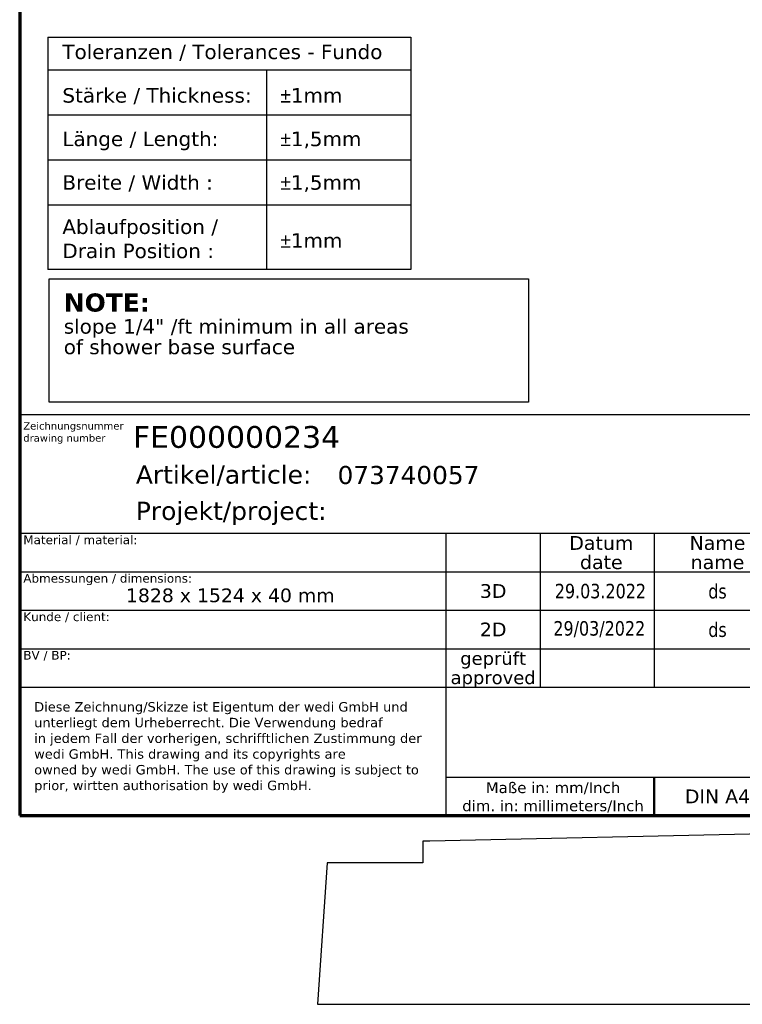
# Model space of a CAD drawing. Header units: millimetres. Extents: x -13710 to 13710, y -300 to 4365.
# Tile 2 of 16: x 300 to 1793, y -300 to 1735. Entities that reach past the tile are written whole.
import ezdxf
from ezdxf.enums import TextEntityAlignment as Align

# ---------------------------------------------------------------- set-up
doc = ezdxf.new("R2010")
doc.units = ezdxf.units.MM
doc.header["$LTSCALE"] = 15
doc.layers.get('0').update_dxf_attribs({"lineweight": 25})
for name, color, linetype, lineweight in [('AM_BOR', 7, 'Continuous', 25), ('Rahmen (ISO)', 7, 'Continuous', 70), ('Skizziergeometrie (ISO)', 7, 'Continuous', 25), ('Symbol (ISO)', 7, 'Continuous', 25), ('Titel (ISO)', 7, 'Continuous', 50)]:
    doc.layers.add(name, color=color, linetype=linetype, lineweight=lineweight)
doc.styles.add('Notiztext 3.5', font='verdana.ttf')
doc.styles.add('Pfeiltext', font='verdana.ttf')
doc.styles.get("Standard").update_dxf_attribs({"font": 'verdana.ttf'})
doc.styles.add('Textstil26', font='verdana.ttf')
doc.styles.add('Textstil27', font='verdana.ttf')
doc.styles.add('Textstil28', font='verdana.ttf')
doc.styles.add('Textstil30', font='verdana.ttf')
doc.styles.add('Textstil32', font='verdana.ttf', dxfattribs={"width": 0.8})
doc.styles.add('Textstil69', font='verdana.ttf')
doc.styles.add('Textstil76', font='verdana.ttf')
doc.styles.add('Textstil77', font='verdana.ttf')

# ---------------------------------------------------------------- blocks, each defined once
blk = doc.blocks.new('Ränder wedi_Zeichnungsrahmen')
at = {"layer": 'Rahmen (ISO)'}
for p, q in [((20, 291), (20, 6)), ((20, 6), (204, 6))]:
    blk.add_line(p, q, dxfattribs=at)
blk = doc.blocks.new('Schriftfelder wedi Standard - Inch_Zoll ohne Toleranz')
at = {"layer": 'AM_BOR', "color": 7}
for p, q in [((-4.84, 54), (-188.84, 54)), ((-188.84, 54), (-188.84, -1.25)), ((-188.84, 37.65), (-4.84, 37.65)), ((-130.14, 37.65), (-130.14, 18.45)), ((-117.14, 37.65), (-117.14, 16.45)), ((-101.44, 37.65), (-101.44, 16.45)), ((-188.84, 32.35), (-130.14, 32.35)), ((-188.84, 27.05), (-130.14, 27.05)), ((-188.84, 21.75), (-130.14, 21.75)), ((-130.14, 18.45), (-130.14, -1.25)), ((-188.84, 16.45), (-130.14, 16.45)), ((-130.14, 4.05), (-4.84, 4.05)), ((-188.84, -1.25), (-4.84, -1.25))]:
    blk.add_line(p, q, dxfattribs=at)
at = {"layer": 'AM_BOR'}
for p, q in [((-130.14, 32.35), (-84.04, 32.35)), ((-130.14, 27.05), (-84.04, 27.05)), ((-130.14, 21.75), (-84.04, 21.75)), ((-130.14, 16.45), (-84.04, 16.45))]:
    blk.add_line(p, q, dxfattribs=at)
at = {"layer": 'Titel (ISO)'}
blk.add_line((-101.44, 4.05), (-101.44, -1.25), dxfattribs=at)
at = {"layer": 'AM_BOR', "color": 7}
for s, p in [('Artikel/article:', (-172.84, 44.5)), ('Projekt/project:', (-172.84, 39.5))]:
    blk.add_text(s, height=2.5, dxfattribs=at).set_placement(p)
for s, height, style, p in [('Datum', 1.9, 'Textstil27', (-108.74, 36.32)), ('Name', 1.9, 'Textstil27', (-92.74, 36.32)), ('date', 1.9, 'Textstil27', (-108.74, 33.67)), ('name', 1.9, 'Textstil27', (-92.74, 33.67)), ('3D', 1.9, 'Textstil27', (-123.64, 29.7)), ('2D', 1.9, 'Textstil27', (-123.64, 24.4)), ('geprüft', 1.8, 'Textstil28', (-123.64, 20.42)), ('approved', 1.8, 'Textstil28', (-123.64, 17.77)), ('DIN A4', 1.9, 'Textstil27', (-92.74, 1.4))]:
    blk.add_text(s, height=height, dxfattribs=dict(at, style=style)).set_placement(p, align=Align.MIDDLE_CENTER)
at = {"layer": 'AM_BOR', "color": 7, "insert": (-115.39, 1.26), "char_height": 1.5, "width": 25.8686, "attachment_point": 5}
blk.add_mtext('\\fVerdana|b0|i0;\\H1.5000;Maße in: mm/Inch\\P\\fVerdana|b0|i0;\\H1.5000;dim. in: millimeters/Inch', dxfattribs=at)
at = {"layer": 'AM_BOR', "color": 7}
for tag, p, height, style in [('Zeichnungsnummer_001', (-173.24, 49.43), 3, 'Textstil30'), ('Artikelnummer_001', (-145.06, 44.44), 2.49, 'Textstil69')]:
    blk.add_attdef(tag, p, '', height=height, dxfattribs=dict(at, style=style))
blk.add_attdef('TITEL_001', (-74.65, 45.9), '', height=2.5, dxfattribs=at)
at = {"layer": 'AM_BOR', "color": 7, "style": 'Textstil69'}
blk.add_attdef('PROJEKT', text='', height=2.49, dxfattribs=at).set_placement((-144.84, 41.98), align=Align.TOP_LEFT)
at = {"layer": 'AM_BOR', "color": 7, "style": 'Textstil32', "width": 0.8}
for tag, p in [('ERSTELLUNGSDATUM_001', (-115.15, 28.7)), ('KONSTRUKTEUR_001', (-94.01, 28.67)), ('ERSTELLUNGSDATUM_001', (-115.35, 23.55)), ('KONSTRUKTEUR_001', (-94.01, 23.37))]:
    blk.add_attdef(tag, p, '', height=2, dxfattribs=at)
for tag, p in [('KONTROLLDATUM', (-108.74, 19.1)), ('KONTROLLIERT_VON', (-92.74, 19.1))]:
    blk.add_attdef(tag, text='', height=2, dxfattribs=at).set_placement(p, align=Align.MIDDLE_CENTER)
at = {"layer": 'Titel (ISO)', "color": 179, "true_color": 0x262659, "insert": (-188.34, 52.95), "char_height": 1, "attachment_point": 1, "line_spacing_factor": 0.999579, "style": 'Pfeiltext'}
blk.add_mtext('\\fVerdana|b0|i0;\\H1.0000;Zeichnungsnummer\\Pdrawing number', dxfattribs=at)
at = {"layer": 'Titel (ISO)', "style": 'Notiztext 3.5'}
for s, insert, char_height, attachment_point in [('\\fVerdana|b0|i0;\\H1.2000;Material / material:', (-188.34, 37.35), 1.2, 1), ('\\fVerdana|b0|i0;\\H1.2000;Abmessungen / dimensions:', (-188.34, 32.05), 1.2, 1), ('\\fVerdana|b0|i0;\\H1.8900;1828 x 1524 x 40 mm', (-159.84, 30.05), 1.89, 2), ('\\fVerdana|b0|i0;\\H1.2000;Kunde / client:', (-188.34, 26.75), 1.2, 1), ('\\fVerdana|b0|i0;\\H1.2000;BV / BP:', (-188.34, 21.45), 1.2, 1)]:
    blk.add_mtext(s, dxfattribs=dict(at, insert=insert, char_height=char_height, attachment_point=attachment_point))
at = {"layer": 'Titel (ISO)', "color": 179, "true_color": 0x262659, "insert": (-186.84, 14.39), "char_height": 1.3, "width": 54.3294, "attachment_point": 1, "line_spacing_factor": 0.999579, "style": 'Pfeiltext'}
blk.add_mtext('\\fVerdana|b0|i0;\\H1.3000;Diese Zeichnung/Skizze ist Eigentum der wedi GmbH und unterliegt dem Urheberrecht. Die Verwendung bedraf \\P\\fVerdana|b0|i0;\\H1.3000;in jedem Fall der vorherigen, schrifftlichen Zustimmung der wedi GmbH. This drawing and its copyrights are \\P\\fVerdana|b0|i0;\\H1.3000;owned by wedi GmbH. The use of this drawing is subject to prior, wirtten authorisation by wedi GmbH.', dxfattribs=at)
at = {"layer": 'Titel (ISO)', "color": 7, "style": 'Pfeiltext'}
blk.add_attdef('BESCHREIBUNG_001', (-70.66, 40.38), '', height=2, dxfattribs=at)
at = {"layer": 'Titel (ISO)', "style": 'Textstil76'}
for tag, p in [('MATERIAL', (-159.84, 35.35)), ('FIRMA', (-159.84, 24.75)), ('Bauvorhaben', (-159.84, 19.45))]:
    blk.add_attdef(tag, text='', height=1.89, dxfattribs=at).set_placement(p, align=Align.TOP_CENTER)
at = {"layer": 'Titel (ISO)'}
for tag, p, height, style in [('Anfänglicher_Ansichtsmaßstab_001', (-64.5, 33.84), 2.5, 'Textstil26'), ('REVISIONSNUMMER_001', (-74.88, -0.54), 1.79, 'Textstil77'), ('STATUS_001', (-52.63, -0.63), 1.79, 'Textstil77')]:
    blk.add_attdef(tag, p, '', height=height, dxfattribs=dict(at, style=style))
at = {"layer": 'Titel (ISO)', "style": 'Textstil26'}
blk.add_attdef('<MASSE3;>', text='', height=2.5, dxfattribs=at).set_placement((-26.84, 36.35), align=Align.TOP_LEFT)
blk = doc.blocks.new('Gefälle_Hinweis_USA')
at = {"layer": 'Skizziergeometrie (ISO)'}
for p, q in [((-33, 8.5), (33, 8.5)), ((-33, -8.5), (-33, 8.5)), ((33, 8.5), (33, -8.5)), ((33, -8.5), (-33, -8.5))]:
    blk.add_line(p, q, dxfattribs=at)
at = {"layer": 'Symbol (ISO)', "color": 179, "true_color": 0x262659, "insert": (-31, 6.5), "char_height": 2, "attachment_point": 1, "line_spacing_factor": 0.849368, "style": 'Pfeiltext'}
blk.add_mtext('{\\fVerdana|b1|i0|c0|p34;\\H1.25x;NOTE:\\P\\fVerdana|b0|i0|c0|p34;\\H0.8x;slope 1/4" /ft minimum in all areas\\H1.31978x; \\H0.7577x;\\Pof shower base surface\\H1.16945x; \\H0.8551x;\\P \\H1.13765x; }', dxfattribs=at)
blk = doc.blocks.new('Kundentoleranzen Fundo')
at = {"layer": 'Skizziergeometrie (ISO)'}
for p, q in [((-25, 16), (25, 16)), ((-25, 16), (-25, -16)), ((25, 16), (25, -16)), ((-25, 11.5), (25, 11.5)), ((5.1, 11.5), (5.1, -16)), ((-25, 5.3), (25, 5.3)), ((-25, -0.9), (25, -0.9)), ((-25, -7.1), (25, -7.1)), ((25, -16), (-25, -16))]:
    blk.add_line(p, q, dxfattribs=at)
at = {"layer": 'Symbol (ISO)', "color": 7, "char_height": 2, "attachment_point": 1, "style": 'Pfeiltext'}
for s, insert in [('\\fVerdana|b0|i0;Toleranzen / Tolerances - Fundo', (-23, 15)), ('\\fVerdana|b0|i0;Stärke / Thickness:', (-23, 9)), ('\\fAIGDT|b0|i0;\\H2.0000;`\\fVerdana|b0|i0;\\H2.0000;1mm', (7, 9)), ('\\fVerdana|b0|i0;Länge / Length:', (-23, 3)), ('\\fAIGDT|b0|i0;\\H2.0000;`\\fVerdana|b0|i0;\\H2.0000;1,5mm', (7, 3)), ('\\fAIGDT|b0|i0;\\H2.0000;`\\fVerdana|b0|i0;\\H2.0000;1,5mm', (7, -3)), ('\\fVerdana|b0|i0;Breite / Width :', (-23, -3)), ('\\fAIGDT|b0|i0;\\H2.0000;`\\fVerdana|b0|i0;\\H2.0000;1mm', (7, -11))]:
    blk.add_mtext(s, dxfattribs=dict(at, insert=insert))
at = {"layer": 'Symbol (ISO)', "color": 7, "insert": (-23, -9.1), "char_height": 2, "attachment_point": 1, "line_spacing_factor": 0.999579, "style": 'Pfeiltext'}
blk.add_mtext('\\fVerdana|b0|i0;Ablaufposition / \\P\\fVerdana|b0|i0;Drain Position :', dxfattribs=at)

msp = doc.modelspace()

# ---------------------------------------------------------------- linework, layer by layer
for p, q in [((13519.3, 300), (1147.3, 37.5)), ((1132.5, 37.5), (1132.5, -7.5)), ((1147.3, 37.5), (1132.5, 37.5)), ((935.45, -7.5), (915, -300)), ((1132.5, -7.5), (935.45, -7.5)), ((915, -300), (13710, -300))]:
    msp.add_line(p, q)

# ---------------------------------------------------------------- block references
at = {"xscale": 15, "yscale": 15, "zscale": 15}
for name, p in [('Ränder wedi_Zeichnungsrahmen', (0, 0)), ('Kundentoleranzen Fundo', (733.15, 1458.86)), ('Gefälle_Hinweis_USA', (856.03, 1071.92))]:
    msp.add_blockref(name, p, dxfattribs=at)
ref = msp.add_blockref('Schriftfelder wedi Standard - Inch_Zoll ohne Toleranz', (3132.53, 108.82), dxfattribs=dict(xscale=15, yscale=15, zscale=15))
ref.add_attrib('KONSTRUKTEUR_001', 'ds', (1722.42, 459.39), dxfattribs={"layer": 'AM_BOR', "color": 7, "height": 30, "style": 'Textstil32', "width": 0.8})
ref.add_attrib('ERSTELLUNGSDATUM_001', '29.03.2022', (1405.32, 539.25), dxfattribs={"layer": 'AM_BOR', "color": 7, "height": 30, "style": 'Textstil32', "width": 0.8})
ref.add_attrib('KONSTRUKTEUR_001', 'ds', (1722.42, 538.89), dxfattribs={"layer": 'AM_BOR', "color": 7, "height": 30, "style": 'Textstil32', "width": 0.8})
ref.add_attrib('ERSTELLUNGSDATUM_001', '29/03/2022', (1402.34, 462.14), dxfattribs={"layer": 'AM_BOR', "color": 7, "height": 30, "style": 'Textstil32', "width": 0.8})
ref.add_attrib('Zeichnungsnummer_001', 'FE000000234', (533.96, 850.31), dxfattribs={"layer": 'AM_BOR', "color": 7, "height": 45, "style": 'Textstil30'})
ref.add_attrib('Artikelnummer_001', '073740057', (956.57, 775.47), dxfattribs={"layer": 'AM_BOR', "color": 7, "height": 37.31, "style": 'Textstil69'})

doc.saveas('drawing.dxf')
